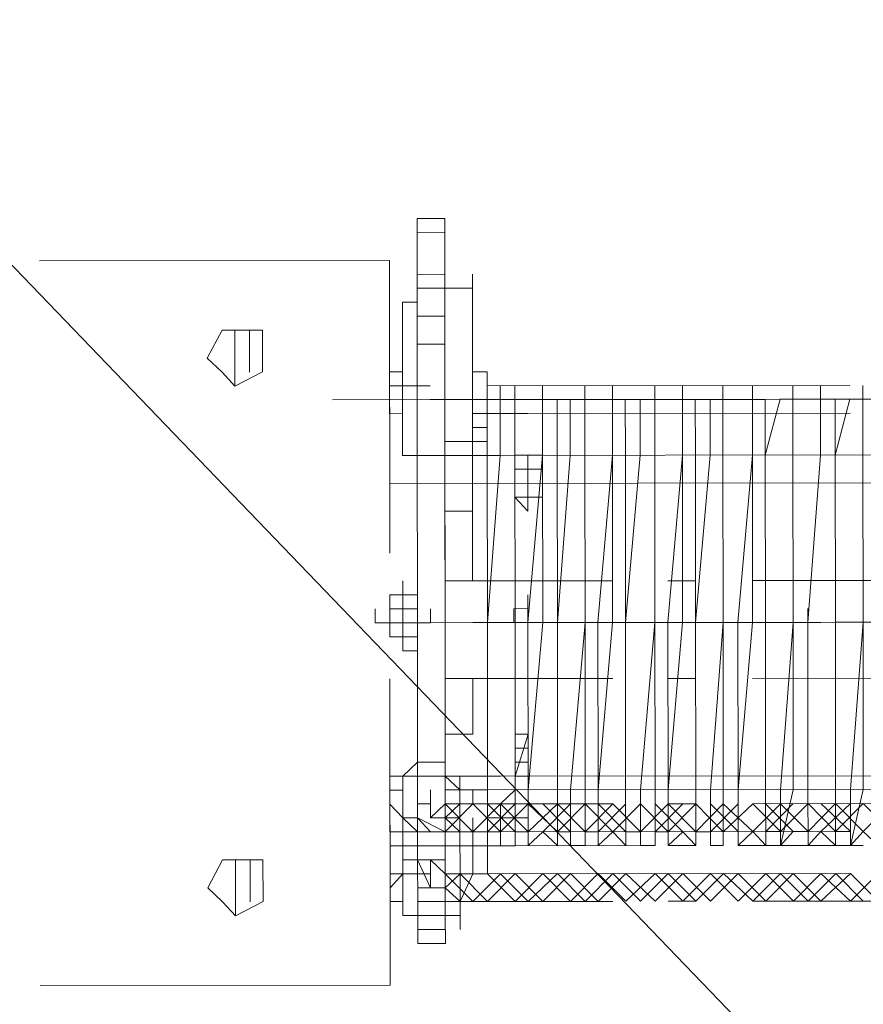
# Model space of a CAD drawing. Header units: inches. Extents: x -5850 to 5646, y 8947 to 13007.
# Tile 64 of 256: x -4300 to -4275, y 10436 to 10466. Entities that reach past the tile are written whole.
import ezdxf

# ---------------------------------------------------------------- set-up
doc = ezdxf.new("R2010")
doc.units = ezdxf.units.IN
doc.header["$MEASUREMENT"] = 0
doc.layers.add('at_Entity', color=7, linetype='Continuous')
doc.layers.add('at_Rect', color=7, linetype='Continuous')

msp = doc.modelspace()

# ---------------------------------------------------------------- linework, layer by layer
at = {"layer": 'at_Entity', "color": 7, "lineweight": 20}
for p, q in [((-4324.016, 10483.157), (-4253.018, 10409.305)), ((-4287.247, 10459.959), (-4288.083, 10459.958)), ((-4288.083, 10459.958), (-4288.082, 10458.692)), ((-4287.247, 10459.959), (-4287.246, 10458.693)), ((-4287.247, 10459.541), (-4288.083, 10459.54)), ((-4299.514, 10458.682), (-4288.919, 10458.692)), ((-4288.919, 10458.692), (-4288.911, 10449.819)), ((-4288.082, 10458.692), (-4288.081, 10457.426)), ((-4287.246, 10458.693), (-4287.245, 10457.427)), ((-4287.245, 10458.269), (-4288.082, 10458.268)), ((-4287.245, 10457.851), (-4287.245, 10458.269)), ((-4286.409, 10457.852), (-4286.409, 10458.27)), ((-4288.081, 10457.426), (-4288.081, 10457.85)), ((-4286.409, 10457.852), (-4287.245, 10457.851)), ((-4287.245, 10457.851), (-4287.24, 10452.782)), ((-4287.245, 10457.851), (-4287.239, 10451.087)), ((-4286.406, 10454.891), (-4286.409, 10457.852)), ((-4286.409, 10457.852), (-4286.402, 10451.088)), ((-4288.081, 10457.426), (-4288.527, 10457.426)), ((-4288.527, 10457.426), (-4288.525, 10455.313)), ((-4288.081, 10457.426), (-4288.081, 10457.003)), ((-4287.245, 10457.427), (-4287.244, 10457.003)), ((-4288.081, 10457.003), (-4287.244, 10457.003)), ((-4288.08, 10456.579), (-4288.081, 10457.003)), ((-4287.244, 10457.003), (-4287.244, 10456.58)), ((-4293.991, 10456.574), (-4294.437, 10455.731)), ((-4292.765, 10456.575), (-4293.991, 10456.574)), ((-4293.599, 10454.884), (-4293.601, 10456.574)), ((-4293.154, 10455.308), (-4293.155, 10456.574)), ((-4292.763, 10455.309), (-4292.765, 10456.575)), ((-4288.08, 10456.579), (-4288.08, 10456.155)), ((-4287.244, 10456.58), (-4287.243, 10456.156)), ((-4287.243, 10456.156), (-4288.08, 10456.155)), ((-4288.08, 10456.155), (-4288.079, 10454.889)), ((-4288.08, 10456.155), (-4288.08, 10455.737)), ((-4287.242, 10454.472), (-4287.243, 10456.156)), ((-4287.243, 10456.156), (-4287.243, 10455.737)), ((-4294.437, 10455.731), (-4293.99, 10455.308)), ((-4288.078, 10454.471), (-4288.08, 10455.737)), ((-4287.243, 10455.737), (-4287.242, 10454.472)), ((-4293.99, 10455.308), (-4293.599, 10454.884)), ((-4293.599, 10454.884), (-4292.763, 10455.309)), ((-4288.916, 10455.312), (-4288.525, 10455.313)), ((-4288.915, 10454.888), (-4288.916, 10455.312)), ((-4288.915, 10454.888), (-4288.916, 10455.312)), ((-4288.525, 10455.313), (-4288.525, 10454.889)), ((-4288.524, 10454.047), (-4288.525, 10455.313)), ((-4288.525, 10455.313), (-4288.525, 10454.889)), ((-4287.241, 10453.624), (-4287.243, 10455.314)), ((-4287.241, 10453.624), (-4287.243, 10455.314)), ((-4287.242, 10454.89), (-4287.243, 10455.314)), ((-4286.406, 10455.314), (-4285.96, 10455.315)), ((-4286.405, 10454.049), (-4286.406, 10455.314)), ((-4286.406, 10454.891), (-4286.406, 10455.314)), ((-4285.96, 10455.315), (-4285.96, 10454.891)), ((-4285.96, 10454.891), (-4285.96, 10455.315)), ((-4288.525, 10454.889), (-4288.915, 10454.888)), ((-4288.915, 10454.888), (-4288.525, 10454.889)), ((-4288.915, 10454.046), (-4288.915, 10454.888)), ((-4288.915, 10454.888), (-4288.915, 10454.046)), ((-4288.915, 10454.046), (-4288.915, 10454.888)), ((-4288.525, 10454.889), (-4288.524, 10454.047)), ((-4288.079, 10454.889), (-4288.525, 10454.889)), ((-4288.525, 10454.889), (-4288.524, 10454.047)), ((-4286.404, 10453.201), (-4286.406, 10454.891)), ((-4285.96, 10454.891), (-4274.974, 10454.901)), ((-4285.959, 10454.049), (-4285.96, 10454.891)), ((-4285.959, 10454.473), (-4285.96, 10454.891)), ((-4285.569, 10454.473), (-4285.569, 10454.891)), ((-4285.123, 10454.474), (-4285.123, 10454.892)), ((-4284.286, 10454.474), (-4284.287, 10454.893)), ((-4283.004, 10454.475), (-4283.004, 10454.894)), ((-4282.167, 10454.476), (-4282.168, 10454.894)), ((-4280.885, 10454.477), (-4280.885, 10454.896)), ((-4280.048, 10454.478), (-4280.049, 10454.896)), ((-4278.822, 10454.479), (-4278.822, 10454.897)), ((-4277.929, 10454.48), (-4277.93, 10454.898)), ((-4276.703, 10454.481), (-4276.703, 10454.899)), ((-4275.866, 10454.482), (-4275.866, 10454.9)), ((-4274.584, 10454.483), (-4274.584, 10454.901)), ((-4288.915, 10454.046), (-4288.915, 10454.47)), ((-4288.524, 10454.047), (-4288.525, 10454.471)), ((-4288.078, 10453.623), (-4288.078, 10454.471)), ((-4287.242, 10454.048), (-4287.242, 10454.472)), ((-4287.241, 10453.624), (-4287.242, 10454.472)), ((-4286.405, 10454.049), (-4286.406, 10454.472)), ((-4285.959, 10454.473), (-4285.958, 10453.201)), ((-4285.958, 10452.783), (-4285.959, 10454.473)), ((-4285.569, 10454.473), (-4285.959, 10454.473)), ((-4285.959, 10454.049), (-4285.959, 10454.473)), ((-4285.569, 10454.473), (-4285.123, 10454.474)), ((-4285.568, 10452.783), (-4285.569, 10454.473)), ((-4285.121, 10452.784), (-4285.123, 10454.474)), ((-4285.123, 10454.474), (-4285.121, 10452.784)), ((-4285.123, 10454.474), (-4284.286, 10454.474)), ((-4284.286, 10454.474), (-4283.84, 10454.475)), ((-4284.285, 10452.785), (-4284.286, 10454.474)), ((-4284.286, 10454.474), (-4284.285, 10452.785)), ((-4283.839, 10452.785), (-4283.84, 10454.475)), ((-4283.45, 10454.475), (-4283.84, 10454.475)), ((-4283.449, 10452.785), (-4283.45, 10454.475)), ((-4283.45, 10454.475), (-4283.004, 10454.475)), ((-4283.004, 10454.475), (-4282.167, 10454.476)), ((-4283.002, 10452.786), (-4283.004, 10454.475)), ((-4283.004, 10454.475), (-4283.002, 10452.786)), ((-4282.167, 10454.476), (-4281.777, 10454.477)), ((-4282.166, 10452.787), (-4282.167, 10454.476)), ((-4282.167, 10454.476), (-4282.166, 10452.787)), ((-4281.776, 10452.787), (-4281.777, 10454.477)), ((-4281.331, 10454.477), (-4281.777, 10454.477)), ((-4281.329, 10452.787), (-4281.331, 10454.477)), ((-4281.331, 10454.477), (-4280.885, 10454.477)), ((-4280.885, 10454.477), (-4280.048, 10454.478)), ((-4280.883, 10452.788), (-4280.885, 10454.477)), ((-4280.885, 10454.477), (-4280.883, 10452.788)), ((-4280.047, 10452.788), (-4280.048, 10454.478)), ((-4280.048, 10454.478), (-4280.047, 10452.788)), ((-4280.048, 10454.478), (-4279.658, 10454.478)), ((-4279.212, 10454.479), (-4279.658, 10454.478)), ((-4279.657, 10452.789), (-4279.658, 10454.478)), ((-4279.21, 10452.789), (-4279.212, 10454.479)), ((-4279.212, 10454.479), (-4278.822, 10454.479)), ((-4278.822, 10454.479), (-4277.929, 10454.48)), ((-4278.82, 10452.79), (-4278.822, 10454.479)), ((-4278.822, 10454.479), (-4278.82, 10452.79)), ((-4277.928, 10452.79), (-4277.929, 10454.48)), ((-4277.929, 10454.48), (-4277.928, 10452.79)), ((-4277.929, 10454.48), (-4277.539, 10454.48)), ((-4277.093, 10454.481), (-4277.539, 10454.48)), ((-4277.539, 10454.48), (-4277.538, 10452.791)), ((-4277.538, 10452.791), (-4277.093, 10454.481)), ((-4277.093, 10454.481), (-4276.703, 10454.481)), ((-4276.703, 10454.481), (-4275.866, 10454.482)), ((-4276.701, 10452.791), (-4276.703, 10454.481)), ((-4276.703, 10454.481), (-4276.701, 10452.791)), ((-4275.865, 10452.792), (-4275.866, 10454.482)), ((-4275.866, 10454.482), (-4275.865, 10452.792)), ((-4275.866, 10454.482), (-4275.42, 10454.482)), ((-4274.974, 10454.483), (-4275.42, 10454.482)), ((-4275.42, 10454.482), (-4275.418, 10452.793)), ((-4275.418, 10452.793), (-4274.974, 10454.483)), ((-4274.974, 10454.483), (-4274.584, 10454.483)), ((-4274.584, 10454.483), (-4273.747, 10454.484)), ((-4274.582, 10452.793), (-4274.584, 10454.483)), ((-4274.584, 10454.483), (-4274.582, 10452.793)), ((-4288.524, 10454.047), (-4288.915, 10454.046)), ((-4288.524, 10454.047), (-4288.915, 10454.046)), ((-4288.524, 10453.623), (-4288.524, 10454.047)), ((-4288.524, 10453.623), (-4288.524, 10454.047)), ((-4288.524, 10454.047), (-4288.523, 10452.781)), ((-4286.405, 10454.049), (-4286.405, 10453.625)), ((-4274.973, 10454.059), (-4285.959, 10454.049)), ((-4285.959, 10454.049), (-4285.959, 10453.625)), ((-4288.078, 10453.623), (-4288.077, 10452.781)), ((-4287.241, 10453.624), (-4287.24, 10452.358)), ((-4286.405, 10453.625), (-4285.959, 10453.625)), ((-4287.241, 10453.2), (-4285.958, 10453.201)), ((-4287.241, 10453.2), (-4287.236, 10448.131)), ((-4286.402, 10451.088), (-4286.404, 10453.201)), ((-4285.958, 10453.201), (-4285.958, 10452.783)), ((-4288.523, 10452.781), (-4288.077, 10452.781)), ((-4285.568, 10452.783), (-4288.077, 10452.781)), ((-4288.077, 10452.781), (-4288.077, 10452.357)), ((-4259.358, 10452.807), (-4287.24, 10452.782)), ((-4287.239, 10451.087), (-4287.24, 10452.782)), ((-4285.958, 10452.783), (-4285.953, 10447.714)), ((-4285.958, 10452.783), (-4285.953, 10447.714)), ((-4285.953, 10447.714), (-4285.568, 10452.783)), ((-4285.117, 10447.715), (-4285.121, 10452.784)), ((-4285.121, 10452.784), (-4285.117, 10447.715)), ((-4284.731, 10452.36), (-4284.731, 10452.784)), ((-4284.731, 10452.36), (-4284.731, 10452.784)), ((-4284.731, 10452.36), (-4284.731, 10452.784)), ((-4284.731, 10452.784), (-4284.731, 10452.36)), ((-4284.731, 10452.36), (-4284.731, 10452.784)), ((-4284.727, 10447.715), (-4284.285, 10452.785)), ((-4284.285, 10452.785), (-4284.28, 10447.716)), ((-4283.839, 10452.785), (-4283.834, 10447.716)), ((-4283.834, 10447.716), (-4283.449, 10452.785)), ((-4282.998, 10447.717), (-4283.002, 10452.786)), ((-4283.002, 10452.786), (-4282.998, 10447.717)), ((-4282.608, 10447.717), (-4282.166, 10452.787)), ((-4282.166, 10452.787), (-4282.161, 10447.718)), ((-4281.776, 10452.787), (-4281.771, 10447.718)), ((-4281.771, 10447.718), (-4281.329, 10452.787)), ((-4280.879, 10447.719), (-4280.883, 10452.788)), ((-4280.883, 10452.788), (-4280.879, 10447.719)), ((-4280.488, 10447.719), (-4280.047, 10452.788)), ((-4280.047, 10452.788), (-4280.042, 10447.719)), ((-4279.657, 10452.789), (-4279.652, 10447.72)), ((-4279.652, 10447.72), (-4279.21, 10452.789)), ((-4278.816, 10447.721), (-4278.82, 10452.79)), ((-4278.82, 10452.79), (-4278.816, 10447.721)), ((-4278.369, 10447.721), (-4277.928, 10452.79)), ((-4277.928, 10452.79), (-4277.923, 10447.721)), ((-4277.533, 10447.722), (-4277.538, 10452.791)), ((-4277.538, 10452.791), (-4277.533, 10447.722)), ((-4276.697, 10447.722), (-4276.701, 10452.791)), ((-4276.701, 10452.791), (-4276.697, 10447.722)), ((-4276.25, 10447.723), (-4275.865, 10452.792)), ((-4275.865, 10452.792), (-4276.25, 10447.723)), ((-4275.414, 10447.724), (-4275.418, 10452.793)), ((-4275.418, 10452.793), (-4275.414, 10447.724)), ((-4274.577, 10447.724), (-4274.582, 10452.793)), ((-4274.582, 10452.793), (-4274.577, 10447.724)), ((-4005.073, 10452.186), (-4288.913, 10451.933)), ((-4288.077, 10452.357), (-4288.073, 10448.554)), ((-4287.24, 10452.358), (-4287.236, 10448.131)), ((-4285.121, 10452.36), (-4284.285, 10452.361)), ((-4285.121, 10452.36), (-4285.12, 10451.512)), ((-4285.121, 10452.36), (-4285.12, 10451.512)), ((-4284.731, 10452.36), (-4285.121, 10452.36)), ((-4284.731, 10452.36), (-4284.285, 10452.361)), ((-4284.285, 10452.361), (-4284.284, 10451.513)), ((-4284.285, 10452.361), (-4284.284, 10451.513)), ((-4285.12, 10451.512), (-4285.121, 10451.936)), ((-4284.73, 10451.513), (-4284.73, 10451.937)), ((-4284.73, 10451.513), (-4284.73, 10451.937)), ((-4284.73, 10451.513), (-4284.73, 10451.937)), ((-4284.73, 10451.513), (-4284.73, 10451.937)), ((-4287.239, 10451.087), (-4287.239, 10451.511)), ((-4287.239, 10451.087), (-4287.239, 10451.511)), ((-4286.402, 10451.088), (-4286.403, 10451.511)), ((-4286.402, 10451.088), (-4286.403, 10451.511)), ((-4285.12, 10451.512), (-4284.284, 10451.513)), ((-4285.12, 10451.512), (-4284.73, 10451.513)), ((-4285.12, 10451.512), (-4284.73, 10451.513)), ((-4285.12, 10451.512), (-4284.73, 10451.089)), ((-4284.73, 10451.089), (-4284.73, 10451.513)), ((-4284.73, 10451.513), (-4284.284, 10451.513)), ((-4284.73, 10451.513), (-4284.73, 10451.089)), ((-4284.73, 10451.089), (-4284.73, 10451.513)), ((-4286.402, 10451.088), (-4287.239, 10451.087)), ((-4287.237, 10448.555), (-4287.239, 10451.087)), ((-4287.239, 10451.087), (-4287.236, 10448.131)), ((-4286.402, 10451.088), (-4286.401, 10448.98)), ((-4286.401, 10448.98), (-4286.402, 10451.088)), ((-4288.519, 10448.554), (-4288.52, 10448.978)), ((-4288.073, 10448.554), (-4288.074, 10448.978)), ((-4288.073, 10448.554), (-4288.074, 10448.978)), ((-4282.163, 10448.983), (-4287.237, 10448.979)), ((-4287.237, 10448.979), (-4287.236, 10448.131)), ((-4287.237, 10448.555), (-4287.237, 10448.979)), ((-4287.237, 10448.555), (-4287.237, 10448.979)), ((-4287.237, 10448.555), (-4287.237, 10448.979)), ((-4279.653, 10448.986), (-4280.49, 10448.985)), ((-4268.221, 10448.996), (-4277.924, 10448.987)), ((-4288.91, 10448.554), (-4288.908, 10447.288)), ((-4288.519, 10448.554), (-4288.91, 10448.554)), ((-4288.909, 10448.13), (-4288.91, 10448.554)), ((-4288.909, 10448.13), (-4288.91, 10448.554)), ((-4288.909, 10448.13), (-4288.91, 10448.554)), ((-4288.519, 10448.13), (-4288.519, 10448.554)), ((-4288.519, 10448.554), (-4288.073, 10448.554)), ((-4288.519, 10448.554), (-4288.073, 10448.554)), ((-4288.073, 10448.554), (-4288.073, 10448.131)), ((-4288.073, 10448.554), (-4288.072, 10446.865)), ((-4287.235, 10446.865), (-4287.237, 10448.555)), ((-4287.234, 10446.018), (-4287.237, 10448.555)), ((-4287.236, 10448.131), (-4287.237, 10448.555)), ((-4288.909, 10447.712), (-4288.909, 10448.13)), ((-4288.909, 10448.13), (-4288.908, 10447.288)), ((-4288.909, 10448.13), (-4288.519, 10448.13)), ((-4288.908, 10447.288), (-4288.909, 10448.13)), ((-4288.519, 10448.13), (-4288.073, 10448.131)), ((-4288.519, 10448.13), (-4288.518, 10446.864)), ((-4288.073, 10448.131), (-4288.072, 10446.865)), ((-4288.072, 10447.288), (-4288.073, 10448.131)), ((-4287.236, 10447.713), (-4287.236, 10448.131)), ((-4287.236, 10448.131), (-4287.236, 10447.289)), ((-4288.908, 10447.288), (-4288.909, 10447.712)), ((-4287.236, 10447.289), (-4287.236, 10447.713)), ((-4287.231, 10442.644), (-4287.236, 10447.713)), ((-4285.949, 10442.645), (-4285.953, 10447.714)), ((-4285.949, 10442.645), (-4285.953, 10447.714)), ((-4285.953, 10447.714), (-4285.949, 10442.645)), ((-4285.112, 10442.646), (-4285.117, 10447.715)), ((-4285.112, 10442.646), (-4285.117, 10447.715)), ((-4284.722, 10442.646), (-4284.727, 10447.715)), ((-4284.722, 10442.646), (-4284.28, 10447.716)), ((-4283.83, 10442.647), (-4283.834, 10447.716)), ((-4283.834, 10447.716), (-4283.83, 10442.647)), ((-4283.439, 10442.647), (-4282.998, 10447.717)), ((-4282.998, 10447.717), (-4282.993, 10442.648)), ((-4282.603, 10442.648), (-4282.608, 10447.717)), ((-4282.603, 10442.648), (-4282.161, 10447.718)), ((-4281.767, 10442.649), (-4281.771, 10447.718)), ((-4281.771, 10447.718), (-4281.767, 10442.649)), ((-4281.32, 10442.649), (-4280.879, 10447.719)), ((-4280.874, 10442.65), (-4280.879, 10447.719)), ((-4280.488, 10447.719), (-4280.484, 10442.65)), ((-4280.484, 10442.65), (-4280.042, 10447.719)), ((-4279.647, 10442.651), (-4279.652, 10447.72)), ((-4279.647, 10442.651), (-4279.652, 10447.72)), ((-4279.201, 10442.651), (-4278.816, 10447.721)), ((-4278.811, 10442.652), (-4278.816, 10447.721)), ((-4278.365, 10442.652), (-4278.369, 10447.721)), ((-4278.365, 10442.652), (-4277.923, 10447.721)), ((-4277.528, 10442.653), (-4277.533, 10447.722)), ((-4277.533, 10447.722), (-4277.528, 10442.653)), ((-4277.082, 10442.653), (-4276.697, 10447.722)), ((-4276.697, 10447.722), (-4276.692, 10442.653)), ((-4276.246, 10442.654), (-4276.25, 10447.723)), ((-4276.246, 10442.654), (-4276.25, 10447.723)), ((-4275.409, 10442.655), (-4275.414, 10447.724)), ((-4275.414, 10447.724), (-4275.409, 10442.655)), ((-4274.963, 10442.655), (-4274.577, 10447.724)), ((-4274.577, 10447.724), (-4274.573, 10442.655)), ((-4288.908, 10447.288), (-4288.518, 10447.288)), ((-4288.518, 10447.288), (-4288.072, 10447.288)), ((-4288.072, 10447.288), (-4288.072, 10446.865)), ((-4288.072, 10446.865), (-4288.072, 10447.288)), ((-4288.072, 10446.865), (-4288.072, 10447.288)), ((-4287.236, 10447.289), (-4287.235, 10446.865)), ((-4287.233, 10444.752), (-4287.236, 10447.289)), ((-4287.236, 10447.289), (-4287.231, 10442.22)), ((-4288.518, 10446.864), (-4288.072, 10446.865)), ((-4288.072, 10446.865), (-4288.068, 10442.22)), ((-4287.233, 10444.334), (-4287.235, 10446.865)), ((-4288.907, 10446.016), (-4288.899, 10436.726)), ((-4282.16, 10446.022), (-4287.234, 10446.018)), ((-4286.396, 10444.334), (-4286.398, 10446.019)), ((-4286.398, 10446.019), (-4286.396, 10444.334)), ((-4279.651, 10446.025), (-4280.487, 10446.024)), ((-4268.219, 10446.035), (-4277.922, 10446.026)), ((-4287.233, 10444.752), (-4287.233, 10444.334)), ((-4285.114, 10444.336), (-4285.114, 10444.754)), ((-4287.233, 10444.334), (-4286.396, 10444.334)), ((-4285.114, 10444.336), (-4285.113, 10443.488)), ((-4285.113, 10443.488), (-4285.114, 10444.336)), ((-4285.114, 10444.336), (-4285.114, 10443.912)), ((-4285.114, 10444.336), (-4284.724, 10444.336)), ((-4285.114, 10444.336), (-4285.114, 10443.912)), ((-4285.114, 10444.336), (-4284.724, 10444.336)), ((-4284.724, 10444.336), (-4284.723, 10443.488)), ((-4284.723, 10443.488), (-4284.724, 10444.336)), ((-4284.723, 10443.912), (-4284.724, 10444.336)), ((-4284.723, 10443.912), (-4284.724, 10444.336)), ((-4285.114, 10443.912), (-4284.723, 10443.912)), ((-4285.114, 10443.912), (-4284.723, 10443.912)), ((-4285.113, 10443.488), (-4285.114, 10443.912)), ((-4284.723, 10443.488), (-4284.723, 10443.912)), ((-4288.514, 10443.061), (-4288.069, 10443.485)), ((-4288.069, 10443.485), (-4287.232, 10443.486)), ((-4287.232, 10443.486), (-4287.232, 10443.062)), ((-4287.232, 10443.062), (-4287.232, 10443.486)), ((-4285.113, 10443.488), (-4284.723, 10443.488)), ((-4005.065, 10443.314), (-4288.905, 10443.061)), ((-4288.514, 10443.061), (-4287.232, 10443.062)), ((-4288.514, 10442.643), (-4288.514, 10443.061)), ((-4288.514, 10442.219), (-4288.514, 10443.061)), ((-4285.559, 10443.064), (-4288.068, 10443.062)), ((-4288.068, 10443.062), (-4287.232, 10443.062)), ((-4287.232, 10443.062), (-4288.068, 10443.062)), ((-4287.232, 10443.062), (-4286.786, 10443.063)), ((-4287.232, 10443.062), (-4286.786, 10443.063)), ((-4286.785, 10442.644), (-4287.232, 10443.062)), ((-4286.786, 10443.063), (-4286.785, 10442.644)), ((-4285.949, 10442.645), (-4285.949, 10443.063)), ((-4284.722, 10443.065), (-4285.113, 10443.064)), ((-4288.904, 10442.219), (-4288.904, 10442.643)), ((-4288.904, 10442.643), (-4288.514, 10442.643)), ((-4259.349, 10442.669), (-4287.231, 10442.644)), ((-4285.949, 10442.645), (-4287.231, 10442.644)), ((-4287.231, 10442.22), (-4287.231, 10442.644)), ((-4286.785, 10442.644), (-4286.395, 10442.645)), ((-4286.785, 10442.644), (-4286.785, 10442.221)), ((-4286.395, 10442.645), (-4286.395, 10442.221)), ((-4285.948, 10442.221), (-4285.949, 10442.645)), ((-4285.949, 10442.645), (-4285.948, 10442.221)), ((-4285.948, 10442.221), (-4285.949, 10442.645)), ((-4285.558, 10442.222), (-4285.112, 10442.646)), ((-4285.112, 10442.646), (-4285.112, 10442.222)), ((-4285.112, 10442.222), (-4285.112, 10442.646)), ((-4285.112, 10442.222), (-4285.112, 10442.646)), ((-4284.722, 10442.222), (-4284.722, 10442.646)), ((-4284.722, 10442.646), (-4284.721, 10440.957)), ((-4283.828, 10440.957), (-4283.83, 10442.647)), ((-4283.83, 10442.647), (-4283.828, 10440.957)), ((-4283.438, 10440.958), (-4283.439, 10442.647)), ((-4282.992, 10440.958), (-4282.993, 10442.648)), ((-4282.601, 10440.959), (-4282.603, 10442.648)), ((-4282.603, 10442.648), (-4282.601, 10440.959)), ((-4281.765, 10440.959), (-4281.767, 10442.649)), ((-4281.767, 10442.649), (-4281.765, 10440.959)), ((-4281.319, 10440.96), (-4281.32, 10442.649)), ((-4280.873, 10440.96), (-4280.874, 10442.65)), ((-4280.482, 10440.96), (-4280.484, 10442.65)), ((-4280.484, 10442.65), (-4280.482, 10440.96)), ((-4279.646, 10440.961), (-4279.647, 10442.651)), ((-4279.647, 10442.651), (-4279.646, 10440.961)), ((-4279.2, 10440.962), (-4279.201, 10442.651)), ((-4278.81, 10440.962), (-4278.811, 10442.652)), ((-4278.363, 10440.962), (-4278.365, 10442.652)), ((-4278.365, 10442.652), (-4278.363, 10440.962)), ((-4277.527, 10440.963), (-4277.528, 10442.653)), ((-4277.528, 10442.653), (-4277.527, 10440.963)), ((-4277.082, 10442.653), (-4277.081, 10440.963)), ((-4277.081, 10440.963), (-4276.692, 10442.653)), ((-4276.244, 10440.964), (-4276.246, 10442.654)), ((-4276.246, 10442.654), (-4276.244, 10440.964)), ((-4275.408, 10440.965), (-4275.409, 10442.655)), ((-4275.409, 10442.655), (-4275.408, 10440.965)), ((-4274.963, 10442.655), (-4274.962, 10440.965)), ((-4274.962, 10440.965), (-4274.573, 10442.655)), ((-4279.647, 10442.227), (-4280.484, 10442.226)), ((-4268.215, 10442.237), (-4277.918, 10442.229)), ((-4288.513, 10441.795), (-4288.904, 10442.219)), ((-4288.513, 10441.795), (-4288.514, 10442.219)), ((-4288.067, 10441.796), (-4288.068, 10442.22)), ((-4288.067, 10441.796), (-4288.068, 10442.22)), ((-4288.068, 10442.22), (-4288.067, 10441.796)), ((-4282.157, 10442.225), (-4287.231, 10442.22)), ((-4287.231, 10441.796), (-4287.231, 10442.22)), ((-4287.231, 10441.796), (-4287.231, 10442.22)), ((-4287.231, 10441.796), (-4287.231, 10442.22)), ((-4287.231, 10442.22), (-4287.23, 10441.373)), ((-4287.231, 10441.796), (-4287.231, 10442.22)), ((-4287.231, 10441.796), (-4287.231, 10442.22)), ((-4285.948, 10442.221), (-4285.558, 10442.222)), ((-4285.948, 10442.221), (-4285.558, 10442.222)), ((-4285.948, 10441.798), (-4285.948, 10442.221)), ((-4285.948, 10441.798), (-4285.948, 10442.221)), ((-4285.948, 10441.798), (-4285.948, 10442.221)), ((-4285.558, 10442.222), (-4285.112, 10442.222)), ((-4285.558, 10442.222), (-4285.558, 10441.798)), ((-4285.112, 10442.222), (-4285.558, 10442.222)), ((-4285.112, 10441.798), (-4285.112, 10442.222)), ((-4285.112, 10441.798), (-4285.112, 10442.222)), ((-4284.722, 10442.222), (-4285.112, 10442.222)), ((-4285.112, 10441.798), (-4285.112, 10442.222)), ((-4285.112, 10442.222), (-4285.112, 10441.798)), ((-4284.721, 10441.799), (-4284.722, 10442.222)), ((-4288.067, 10441.796), (-4288.513, 10441.795)), ((-4288.067, 10441.372), (-4288.513, 10441.795)), ((-4288.067, 10441.796), (-4288.066, 10440.106)), ((-4288.067, 10441.796), (-4288.067, 10441.372)), ((-4288.067, 10441.372), (-4288.067, 10441.796)), ((-4287.23, 10441.373), (-4287.231, 10441.796)), ((-4287.23, 10441.373), (-4287.231, 10441.796)), ((-4287.23, 10441.373), (-4287.231, 10441.796)), ((-4287.23, 10441.373), (-4287.231, 10441.796)), ((-4287.231, 10441.796), (-4287.23, 10441.373)), ((-4286.394, 10441.373), (-4286.394, 10441.797)), ((-4285.948, 10441.374), (-4285.948, 10441.798)), ((-4285.948, 10441.374), (-4285.948, 10441.798)), ((-4285.948, 10441.798), (-4285.558, 10441.798)), ((-4285.558, 10441.798), (-4285.948, 10441.798)), ((-4285.948, 10441.798), (-4285.947, 10440.956)), ((-4285.948, 10441.798), (-4285.947, 10440.956)), ((-4285.948, 10441.798), (-4285.948, 10441.374)), ((-4285.948, 10441.374), (-4285.948, 10441.798)), ((-4285.558, 10441.798), (-4285.112, 10441.798)), ((-4285.557, 10440.956), (-4285.558, 10441.798)), ((-4285.112, 10441.798), (-4285.558, 10441.798)), ((-4285.112, 10441.798), (-4284.721, 10441.799)), ((-4285.112, 10441.798), (-4285.111, 10440.956)), ((-4284.721, 10440.957), (-4284.721, 10441.799)), ((-4288.903, 10441.371), (-4288.902, 10440.529)), ((-4288.903, 10441.371), (-4288.513, 10441.371)), ((-4288.902, 10440.105), (-4288.903, 10441.371)), ((-4288.513, 10441.371), (-4288.067, 10441.372)), ((-4288.067, 10441.372), (-4288.513, 10441.371)), ((-4288.512, 10440.106), (-4288.513, 10441.371)), ((-4288.067, 10441.372), (-4287.23, 10441.373)), ((-4288.067, 10441.372), (-4287.23, 10441.373)), ((-4288.066, 10440.106), (-4288.067, 10441.372)), ((-4287.23, 10441.373), (-4285.948, 10441.374)), ((-4287.23, 10441.373), (-4286.394, 10441.373)), ((-4287.23, 10440.531), (-4287.23, 10441.373)), ((-4287.23, 10441.373), (-4286.394, 10441.373)), ((-4286.394, 10441.373), (-4285.948, 10441.374)), ((-4286.394, 10441.373), (-4285.948, 10441.374)), ((-4286.393, 10440.531), (-4286.394, 10441.373)), ((-4285.948, 10441.374), (-4274.962, 10441.384)), ((-4285.948, 10441.374), (-4274.962, 10441.384)), ((-4285.948, 10441.374), (-4285.947, 10440.532)), ((-4285.947, 10440.956), (-4285.948, 10441.374)), ((-4285.557, 10441.374), (-4285.948, 10441.374)), ((-4285.948, 10441.374), (-4285.947, 10440.956)), ((-4285.947, 10440.956), (-4285.948, 10441.374)), ((-4285.557, 10440.956), (-4285.557, 10441.374)), ((-4284.721, 10441.375), (-4285.111, 10441.375)), ((-4285.111, 10441.375), (-4285.111, 10440.956)), ((-4284.721, 10440.957), (-4284.721, 10441.375)), ((-4284.721, 10440.957), (-4284.721, 10441.375)), ((-4284.275, 10441.375), (-4284.721, 10440.957)), ((-4283.828, 10440.957), (-4284.275, 10441.375)), ((-4283.828, 10440.957), (-4283.829, 10441.376)), ((-4283.438, 10441.376), (-4283.829, 10441.376)), ((-4283.829, 10441.376), (-4283.828, 10440.957)), ((-4283.438, 10440.958), (-4283.438, 10441.376)), ((-4282.602, 10441.377), (-4282.992, 10441.376)), ((-4282.992, 10441.376), (-4282.992, 10440.958)), ((-4282.601, 10440.959), (-4282.602, 10441.377)), ((-4282.601, 10440.959), (-4282.602, 10441.377)), ((-4282.156, 10441.377), (-4282.601, 10440.959)), ((-4281.765, 10440.959), (-4282.156, 10441.377)), ((-4281.765, 10440.959), (-4281.765, 10441.378)), ((-4281.319, 10441.378), (-4281.765, 10441.378)), ((-4281.765, 10441.378), (-4281.765, 10440.959)), ((-4281.319, 10440.96), (-4281.319, 10441.378)), ((-4280.483, 10441.379), (-4280.873, 10441.378)), ((-4280.873, 10441.378), (-4280.873, 10440.96)), ((-4280.482, 10440.96), (-4280.483, 10441.379)), ((-4280.482, 10440.96), (-4280.483, 10441.379)), ((-4280.037, 10441.379), (-4280.482, 10440.96)), ((-4279.646, 10440.961), (-4280.037, 10441.379)), ((-4279.2, 10441.38), (-4279.646, 10441.379)), ((-4279.646, 10440.961), (-4279.646, 10441.379)), ((-4279.646, 10441.379), (-4279.646, 10440.961)), ((-4279.2, 10440.962), (-4279.2, 10441.38)), ((-4278.364, 10441.381), (-4278.81, 10441.38)), ((-4278.81, 10441.38), (-4278.81, 10440.962)), ((-4278.363, 10440.962), (-4278.364, 10441.381)), ((-4278.363, 10440.962), (-4278.364, 10441.381)), ((-4277.918, 10441.381), (-4278.363, 10440.962)), ((-4277.527, 10440.963), (-4277.918, 10441.381)), ((-4277.081, 10441.382), (-4277.527, 10441.381)), ((-4277.527, 10440.963), (-4277.527, 10441.381)), ((-4277.527, 10441.381), (-4277.527, 10440.963)), ((-4277.081, 10440.963), (-4277.081, 10441.382)), ((-4277.081, 10440.963), (-4277.081, 10441.382)), ((-4276.691, 10441.382), (-4277.081, 10440.963)), ((-4276.245, 10441.382), (-4276.691, 10441.382)), ((-4276.244, 10440.964), (-4276.245, 10441.382)), ((-4276.244, 10440.964), (-4276.245, 10441.382)), ((-4275.854, 10441.383), (-4276.244, 10440.964)), ((-4275.408, 10440.965), (-4275.854, 10441.383)), ((-4274.962, 10441.384), (-4275.408, 10441.383)), ((-4275.408, 10440.965), (-4275.408, 10441.383)), ((-4275.408, 10441.383), (-4275.408, 10440.965)), ((-4274.962, 10440.965), (-4274.962, 10441.384)), ((-4274.962, 10440.965), (-4274.962, 10441.384)), ((-4274.572, 10441.384), (-4274.962, 10440.965)), ((-4274.125, 10440.966), (-4274.572, 10441.384)), ((-4288.902, 10440.529), (-4288.903, 10440.953)), ((-4285.557, 10440.956), (-4285.111, 10440.956)), ((-4283.438, 10440.958), (-4282.992, 10440.958)), ((-4281.319, 10440.96), (-4280.873, 10440.96)), ((-4279.2, 10440.962), (-4278.81, 10440.962)), ((-4293.977, 10440.525), (-4294.422, 10439.677)), ((-4292.75, 10440.526), (-4293.977, 10440.525)), ((-4293.585, 10438.835), (-4293.587, 10440.525)), ((-4293.139, 10439.259), (-4293.141, 10440.525)), ((-4292.749, 10439.26), (-4292.75, 10440.526)), ((-4288.512, 10440.529), (-4288.066, 10440.53)), ((-4287.23, 10440.531), (-4288.066, 10440.53)), ((-4288.066, 10440.53), (-4287.23, 10440.531)), ((-4288.066, 10440.53), (-4288.066, 10440.106)), ((-4288.066, 10440.106), (-4288.066, 10440.53)), ((-4287.229, 10440.107), (-4287.23, 10440.531)), ((-4287.23, 10440.531), (-4287.229, 10440.107)), ((-4287.229, 10440.107), (-4287.23, 10440.531)), ((-4287.229, 10440.107), (-4287.23, 10440.531)), ((-4286.393, 10440.531), (-4286.393, 10440.108)), ((-4285.947, 10440.108), (-4285.947, 10440.532)), ((-4285.947, 10440.108), (-4285.947, 10440.532)), ((-4285.947, 10440.108), (-4285.947, 10440.532)), ((-4285.947, 10440.108), (-4285.947, 10440.532)), ((-4285.947, 10440.532), (-4285.947, 10440.108)), ((-4285.947, 10440.108), (-4285.947, 10440.532)), ((-4288.902, 10439.681), (-4288.512, 10440.106)), ((-4288.066, 10440.106), (-4288.902, 10440.105)), ((-4288.511, 10439.682), (-4288.512, 10440.106)), ((-4288.066, 10440.106), (-4288.065, 10439.682)), ((-4287.229, 10440.107), (-4285.947, 10440.108)), ((-4287.229, 10440.107), (-4286.393, 10440.108)), ((-4286.393, 10440.108), (-4287.229, 10440.107)), ((-4287.229, 10440.107), (-4287.229, 10439.683)), ((-4287.229, 10439.683), (-4287.229, 10440.107)), ((-4287.229, 10439.683), (-4287.229, 10440.107)), ((-4287.229, 10440.107), (-4287.229, 10439.683)), ((-4286.393, 10440.108), (-4285.947, 10440.108)), ((-4285.947, 10440.108), (-4286.393, 10440.108)), ((-4274.961, 10440.118), (-4285.947, 10440.108)), ((-4274.961, 10440.118), (-4285.947, 10440.108)), ((-4294.422, 10439.677), (-4293.976, 10439.259)), ((-4288.902, 10439.681), (-4288.901, 10439.263)), ((-4288.511, 10438.84), (-4288.511, 10439.682)), ((-4288.065, 10439.264), (-4288.065, 10439.682)), ((-4288.065, 10439.682), (-4288.065, 10439.264)), ((-4287.228, 10439.265), (-4287.229, 10439.683)), ((-4287.229, 10439.683), (-4287.228, 10439.265)), ((-4286.782, 10439.265), (-4286.783, 10439.683)), ((-4293.976, 10439.259), (-4293.585, 10438.835)), ((-4293.585, 10438.835), (-4292.749, 10439.26)), ((-4288.901, 10439.263), (-4288.511, 10439.264)), ((-4288.511, 10439.264), (-4288.511, 10438.84)), ((-4287.228, 10439.265), (-4288.065, 10439.264)), ((-4288.065, 10439.264), (-4287.228, 10439.265)), ((-4288.065, 10439.264), (-4288.064, 10438.84)), ((-4288.065, 10439.264), (-4288.064, 10438.84)), ((-4282.154, 10439.269), (-4287.228, 10439.265)), ((-4287.228, 10439.265), (-4287.228, 10438.841)), ((-4287.228, 10439.265), (-4286.782, 10439.265)), ((-4286.782, 10439.265), (-4286.782, 10438.841)), ((-4279.644, 10439.272), (-4280.481, 10439.271)), ((-4268.213, 10439.282), (-4277.916, 10439.273)), ((-4288.511, 10438.84), (-4288.064, 10438.84)), ((-4288.064, 10438.84), (-4288.511, 10438.84)), ((-4287.228, 10438.841), (-4288.064, 10438.84)), ((-4288.064, 10438.84), (-4287.228, 10438.841)), ((-4288.064, 10438.84), (-4287.228, 10438.841)), ((-4288.064, 10438.84), (-4288.064, 10438.416)), ((-4288.064, 10438.84), (-4288.064, 10437.993)), ((-4287.228, 10438.417), (-4287.228, 10438.841)), ((-4287.228, 10438.841), (-4286.782, 10438.841)), ((-4287.228, 10438.841), (-4287.227, 10437.993)), ((-4287.228, 10438.841), (-4286.782, 10438.841)), ((-4288.064, 10438.416), (-4287.228, 10438.417)), ((-4288.064, 10437.993), (-4287.227, 10437.993)), ((-4288.899, 10436.726), (-4299.494, 10436.717))]:
    msp.add_line(p, q, dxfattribs=at)
at = {"layer": 'at_Entity', "color": 3, "lineweight": 20}
for p, q in [((-4287.245, 10457.851), (-4288.081, 10457.85)), ((-4287.688, 10454.889), (-4288.915, 10454.888)), ((-4286.406, 10454.472), (-4286.406, 10454.891)), ((-4290.644, 10454.469), (-4287.688, 10454.471)), ((-4285.959, 10454.473), (-4287.688, 10454.471)), ((-4287.688, 10454.471), (-4286.406, 10454.472)), ((-4285.569, 10454.473), (-4286.406, 10454.472)), ((-4286.406, 10454.472), (-4285.959, 10454.473)), ((-4285.959, 10454.473), (-4282.167, 10454.476)), ((-4281.331, 10454.477), (-4280.495, 10454.478)), ((-4279.212, 10454.479), (-4275.42, 10454.482)), ((-4274.584, 10454.483), (-4273.301, 10454.484)), ((-4286.405, 10454.049), (-4284.732, 10454.05)), ((-4284.285, 10452.785), (-4285.121, 10452.784)), ((-4285.121, 10452.784), (-4285.121, 10452.36)), ((-4284.73, 10451.089), (-4284.731, 10452.784)), ((-4284.731, 10452.36), (-4284.731, 10452.784)), ((-4284.731, 10452.36), (-4284.731, 10452.784)), ((-4284.731, 10452.36), (-4284.731, 10452.784)), ((-4284.285, 10452.361), (-4284.285, 10452.785)), ((-4285.121, 10452.36), (-4284.285, 10452.361)), ((-4285.121, 10452.36), (-4284.731, 10452.36)), ((-4285.12, 10451.512), (-4285.121, 10451.936)), ((-4284.284, 10451.513), (-4284.284, 10451.937)), ((-4284.284, 10451.513), (-4284.284, 10451.937)), ((-4284.284, 10451.513), (-4285.12, 10451.512)), ((-4288.909, 10448.13), (-4288.91, 10448.554)), ((-4288.909, 10448.13), (-4288.91, 10448.554)), ((-4284.726, 10447.291), (-4284.727, 10448.557)), ((-4289.355, 10447.711), (-4289.355, 10448.129)), ((-4287.682, 10447.713), (-4287.682, 10448.131)), ((-4285.953, 10447.714), (-4285.954, 10448.132)), ((-4285.953, 10447.714), (-4285.954, 10448.132)), ((-4285.953, 10447.714), (-4285.954, 10448.132)), ((-4285.117, 10447.715), (-4285.117, 10448.133)), ((-4285.117, 10447.715), (-4285.117, 10448.133)), ((-4284.727, 10447.715), (-4284.727, 10448.134)), ((-4281.771, 10447.718), (-4281.771, 10448.136)), ((-4280.879, 10447.719), (-4280.879, 10448.137)), ((-4279.652, 10447.72), (-4279.652, 10448.138)), ((-4278.816, 10447.721), (-4278.816, 10448.139)), ((-4277.533, 10447.722), (-4277.533, 10448.14)), ((-4277.533, 10447.722), (-4277.533, 10448.14)), ((-4276.697, 10447.722), (-4276.697, 10448.141)), ((-4276.25, 10447.723), (-4276.251, 10448.141)), ((-4274.577, 10447.724), (-4274.578, 10448.143)), ((-4289.355, 10447.711), (-4287.682, 10447.713)), ((-4288.909, 10447.712), (-4284.727, 10447.715)), ((-4288.908, 10447.288), (-4288.909, 10447.712)), ((-4287.682, 10447.713), (-4285.953, 10447.714)), ((-4286.399, 10447.714), (-4287.682, 10447.713)), ((-4286.399, 10447.714), (-4285.953, 10447.714)), ((-4285.953, 10447.714), (-4285.117, 10447.715)), ((-4285.117, 10447.715), (-4284.727, 10447.715)), ((-4284.28, 10447.716), (-4284.727, 10447.715)), ((-4284.28, 10447.716), (-4283.834, 10447.716)), ((-4283.834, 10447.716), (-4282.608, 10447.717)), ((-4282.998, 10447.717), (-4283.834, 10447.716)), ((-4282.998, 10447.717), (-4282.608, 10447.717)), ((-4282.998, 10447.717), (-4282.608, 10447.717)), ((-4281.771, 10447.718), (-4282.608, 10447.717)), ((-4281.771, 10447.718), (-4277.923, 10447.721)), ((-4281.771, 10447.718), (-4280.879, 10447.719)), ((-4280.879, 10447.719), (-4280.488, 10447.719)), ((-4280.488, 10447.719), (-4280.042, 10447.719)), ((-4280.042, 10447.719), (-4279.652, 10447.72)), ((-4279.652, 10447.72), (-4278.816, 10447.721)), ((-4278.816, 10447.721), (-4278.369, 10447.721)), ((-4278.369, 10447.721), (-4277.923, 10447.721)), ((-4276.697, 10447.722), (-4277.923, 10447.721)), ((-4276.697, 10447.722), (-4276.25, 10447.723)), ((-4276.697, 10447.722), (-4276.25, 10447.723)), ((-4276.697, 10447.722), (-4275.86, 10447.723)), ((-4276.25, 10447.723), (-4275.414, 10447.724)), ((-4275.414, 10447.724), (-4274.577, 10447.724)), ((-4274.577, 10447.724), (-4270.786, 10447.728)), ((-4274.577, 10447.724), (-4274.131, 10447.725)), ((-4285.114, 10444.336), (-4284.724, 10444.336)), ((-4285.113, 10443.064), (-4284.724, 10444.336)), ((-4285.113, 10443.488), (-4285.114, 10443.912)), ((-4284.723, 10443.488), (-4284.723, 10443.912)), ((-4288.069, 10443.485), (-4287.232, 10443.486)), ((-4288.068, 10443.062), (-4288.069, 10443.485)), ((-4287.232, 10443.486), (-4287.232, 10443.062)), ((-4285.113, 10443.488), (-4284.723, 10443.488)), ((-4285.113, 10443.488), (-4284.723, 10443.488)), ((-4286.395, 10443.063), (-4288.905, 10443.061)), ((-4288.514, 10443.061), (-4288.068, 10443.062)), ((-4288.514, 10442.219), (-4288.514, 10443.061)), ((-4288.514, 10443.061), (-4288.511, 10438.84)), ((-4287.232, 10443.062), (-4286.786, 10443.063)), ((-4286.786, 10443.063), (-4286.785, 10441.797)), ((-4286.786, 10443.063), (-4286.782, 10438.418)), ((-4284.722, 10443.065), (-4285.113, 10443.064)), ((-4287.677, 10442.22), (-4287.678, 10442.644)), ((-4285.948, 10442.221), (-4285.949, 10442.645)), ((-4285.948, 10442.221), (-4285.949, 10442.645)), ((-4285.948, 10442.221), (-4285.949, 10442.645)), ((-4285.112, 10441.798), (-4285.112, 10442.646)), ((-4280.873, 10441.378), (-4280.037, 10442.227)), ((-4280.483, 10441.379), (-4279.647, 10442.227)), ((-4278.81, 10441.38), (-4279.647, 10442.227)), ((-4279.646, 10441.379), (-4278.811, 10442.228)), ((-4278.364, 10441.381), (-4279.201, 10442.227)), ((-4279.2, 10441.38), (-4278.365, 10442.228)), ((-4277.918, 10441.381), (-4278.811, 10442.228)), ((-4278.81, 10441.38), (-4277.918, 10442.229)), ((-4277.918, 10441.381), (-4277.082, 10442.229)), ((-4277.081, 10441.382), (-4277.918, 10442.229)), ((-4276.691, 10441.382), (-4277.528, 10442.229)), ((-4277.527, 10441.381), (-4276.692, 10442.23)), ((-4276.245, 10441.382), (-4277.082, 10442.229)), ((-4277.081, 10441.382), (-4276.245, 10442.23)), ((-4276.245, 10441.382), (-4275.409, 10442.231)), ((-4275.408, 10441.383), (-4276.245, 10442.23)), ((-4274.962, 10441.384), (-4275.855, 10442.23)), ((-4275.854, 10441.383), (-4274.963, 10442.231)), ((-4274.572, 10441.384), (-4275.409, 10442.231)), ((-4275.408, 10441.383), (-4274.573, 10442.232)), ((-4273.735, 10441.385), (-4274.573, 10442.232)), ((-4274.572, 10441.384), (-4273.736, 10442.232)), ((-4288.513, 10441.795), (-4288.514, 10442.219)), ((-4287.677, 10442.22), (-4288.068, 10442.22)), ((-4288.068, 10442.22), (-4288.067, 10441.796)), ((-4287.231, 10442.22), (-4287.677, 10441.796)), ((-4287.677, 10441.796), (-4287.677, 10442.22)), ((-4287.231, 10441.796), (-4286.785, 10442.221)), ((-4286.394, 10441.373), (-4287.231, 10442.22)), ((-4287.23, 10441.373), (-4286.395, 10442.221)), ((-4285.557, 10441.374), (-4286.395, 10442.221)), ((-4286.394, 10441.373), (-4285.558, 10442.222)), ((-4285.948, 10442.221), (-4284.276, 10442.223)), ((-4285.948, 10441.374), (-4285.112, 10442.222)), ((-4285.111, 10441.375), (-4285.948, 10442.221)), ((-4284.721, 10441.375), (-4285.558, 10442.222)), ((-4285.557, 10441.374), (-4284.722, 10442.222)), ((-4283.829, 10441.376), (-4284.722, 10442.222)), ((-4284.721, 10441.375), (-4283.829, 10442.223)), ((-4283.438, 10441.376), (-4284.276, 10442.223)), ((-4284.275, 10441.375), (-4283.439, 10442.224)), ((-4283.829, 10441.376), (-4282.993, 10442.224)), ((-4282.992, 10441.376), (-4283.829, 10442.223)), ((-4282.156, 10441.377), (-4282.993, 10442.224)), ((-4282.992, 10441.376), (-4282.157, 10442.225)), ((-4281.765, 10441.378), (-4282.603, 10442.224)), ((-4282.602, 10441.377), (-4281.766, 10442.225)), ((-4281.319, 10441.378), (-4282.157, 10442.225)), ((-4282.156, 10441.377), (-4281.32, 10442.226)), ((-4280.483, 10441.379), (-4281.32, 10442.226)), ((-4281.319, 10441.378), (-4280.484, 10442.226)), ((-4280.037, 10441.379), (-4280.874, 10442.226)), ((-4279.646, 10441.379), (-4280.484, 10442.226)), ((-4288.903, 10441.371), (-4288.904, 10441.795)), ((-4288.067, 10441.796), (-4288.513, 10441.795)), ((-4288.067, 10441.372), (-4288.067, 10441.796)), ((-4287.23, 10441.373), (-4288.067, 10441.796)), ((-4288.067, 10441.796), (-4287.676, 10441.372)), ((-4287.231, 10441.796), (-4287.677, 10441.796)), ((-4286.785, 10441.797), (-4287.231, 10441.796)), ((-4287.231, 10441.796), (-4287.23, 10441.373)), ((-4287.231, 10441.796), (-4287.23, 10441.373)), ((-4286.784, 10441.373), (-4287.231, 10441.796)), ((-4286.784, 10441.373), (-4286.785, 10441.797)), ((-4286.394, 10441.373), (-4286.394, 10441.797)), ((-4285.948, 10441.374), (-4285.948, 10441.798)), ((-4287.23, 10441.373), (-4288.067, 10441.372)), ((-4287.676, 10441.372), (-4288.067, 10441.372)), ((-4286.784, 10440.955), (-4288.903, 10440.953)), ((-4288.902, 10440.529), (-4288.903, 10440.953)), ((-4285.557, 10440.956), (-4287.676, 10440.954)), ((-4281.319, 10440.96), (-4285.557, 10440.956)), ((-4279.646, 10440.961), (-4280.482, 10440.96)), ((-4274.571, 10440.966), (-4278.363, 10440.962)), ((-4287.23, 10440.531), (-4288.066, 10440.53)), ((-4288.066, 10440.53), (-4288.066, 10440.106)), ((-4287.675, 10439.683), (-4288.066, 10440.53)), ((-4287.23, 10440.531), (-4287.676, 10440.53)), ((-4287.675, 10440.106), (-4287.676, 10440.53)), ((-4287.676, 10440.53), (-4287.229, 10440.107)), ((-4287.229, 10440.107), (-4287.23, 10440.531)), ((-4288.066, 10440.106), (-4288.512, 10440.106)), ((-4288.512, 10440.106), (-4288.511, 10439.682)), ((-4287.675, 10440.106), (-4288.066, 10440.106)), ((-4288.065, 10439.682), (-4288.066, 10440.106)), ((-4287.675, 10439.683), (-4287.675, 10440.106)), ((-4287.675, 10439.683), (-4287.675, 10440.106)), ((-4287.675, 10439.683), (-4287.675, 10440.106)), ((-4287.675, 10439.683), (-4287.675, 10440.106)), ((-4286.783, 10440.107), (-4287.229, 10440.107)), ((-4287.229, 10440.107), (-4286.783, 10440.107)), ((-4287.229, 10439.683), (-4287.229, 10440.107)), ((-4286.392, 10439.266), (-4287.229, 10440.107)), ((-4287.229, 10439.683), (-4286.783, 10440.107)), ((-4286.783, 10440.107), (-4285.947, 10440.108)), ((-4286.782, 10438.841), (-4286.783, 10440.107)), ((-4285.946, 10439.266), (-4286.783, 10440.107)), ((-4286.782, 10439.265), (-4286.393, 10440.108)), ((-4286.392, 10439.266), (-4285.556, 10440.108)), ((-4285.109, 10439.267), (-4285.947, 10440.108)), ((-4285.946, 10439.266), (-4285.11, 10440.109)), ((-4284.719, 10439.267), (-4285.556, 10440.108)), ((-4284.273, 10439.267), (-4285.11, 10440.109)), ((-4285.109, 10439.267), (-4284.274, 10440.109)), ((-4284.719, 10439.267), (-4283.828, 10440.11)), ((-4283.436, 10439.268), (-4284.274, 10440.109)), ((-4284.273, 10439.267), (-4283.437, 10440.11)), ((-4282.99, 10439.269), (-4283.828, 10440.11)), ((-4282.6, 10439.269), (-4283.437, 10440.11)), ((-4283.436, 10439.268), (-4282.601, 10440.111)), ((-4282.99, 10439.269), (-4282.155, 10440.111)), ((-4281.764, 10439.27), (-4282.601, 10440.111)), ((-4282.6, 10439.269), (-4281.764, 10440.112)), ((-4281.317, 10439.27), (-4282.155, 10440.111)), ((-4280.871, 10439.27), (-4281.764, 10440.112)), ((-4281.764, 10439.27), (-4280.872, 10440.112)), ((-4281.317, 10439.27), (-4280.482, 10440.113)), ((-4280.035, 10439.271), (-4280.872, 10440.112)), ((-4280.871, 10439.27), (-4280.036, 10440.113)), ((-4279.644, 10439.272), (-4280.482, 10440.113)), ((-4279.198, 10439.272), (-4280.036, 10440.113)), ((-4280.035, 10439.271), (-4279.199, 10440.114)), ((-4279.644, 10439.272), (-4278.809, 10440.114)), ((-4278.362, 10439.273), (-4279.199, 10440.114)), ((-4279.198, 10439.272), (-4278.363, 10440.115)), ((-4277.916, 10439.273), (-4278.809, 10440.114)), ((-4277.525, 10439.273), (-4278.363, 10440.115)), ((-4278.362, 10439.273), (-4277.526, 10440.115)), ((-4277.916, 10439.273), (-4277.08, 10440.116)), ((-4276.689, 10439.274), (-4277.526, 10440.115)), ((-4277.525, 10439.273), (-4276.69, 10440.116)), ((-4276.243, 10439.275), (-4277.08, 10440.116)), ((-4275.853, 10439.275), (-4276.69, 10440.116)), ((-4276.689, 10439.274), (-4275.853, 10440.117)), ((-4276.243, 10439.275), (-4275.407, 10440.117)), ((-4275.853, 10439.275), (-4274.961, 10440.118)), ((-4274.96, 10439.276), (-4275.853, 10440.117)), ((-4274.57, 10439.276), (-4275.407, 10440.117)), ((-4274.124, 10439.276), (-4274.961, 10440.118)), ((-4274.96, 10439.276), (-4274.125, 10440.118)), ((-4288.511, 10439.682), (-4288.511, 10438.84)), ((-4287.675, 10439.683), (-4288.065, 10439.682)), ((-4287.229, 10439.683), (-4287.675, 10439.683)), ((-4286.782, 10439.265), (-4287.229, 10439.683)), ((-4288.511, 10438.84), (-4286.782, 10438.841)), ((-4288.511, 10438.84), (-4287.228, 10438.841))]:
    msp.add_line(p, q, dxfattribs=at)
at = {"layer": 'at_Rect', "color": 7, "lineweight": 20}
for p, q in [((-4285.15, 10448.137), (-4284.727, 10448.138)), ((-4285.15, 10448.137), (-4285.149, 10447.715)), ((-4284.727, 10447.715), (-4284.727, 10448.138)), ((-4284.727, 10447.715), (-4285.149, 10447.715))]:
    msp.add_line(p, q, dxfattribs=at)

doc.saveas('drawing.dxf')
